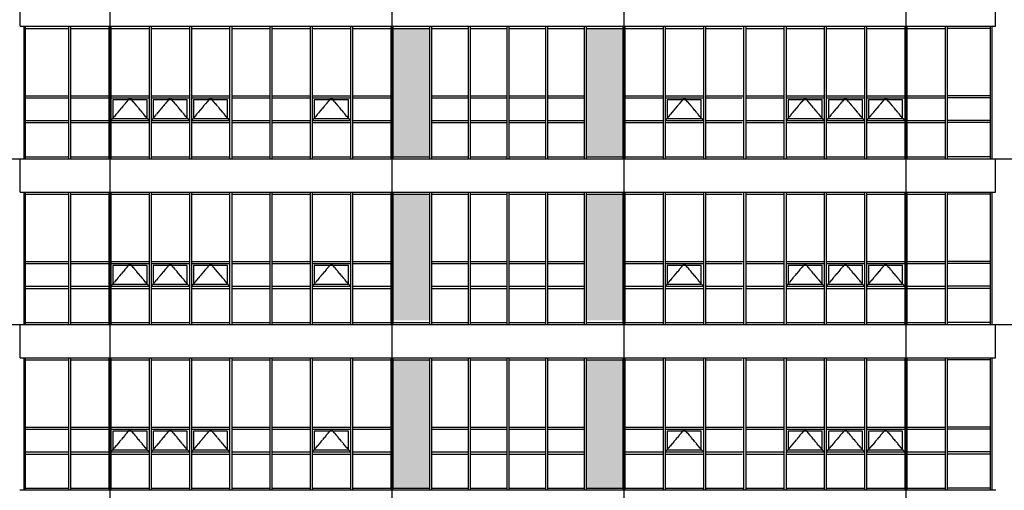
# Model space of a CAD drawing. Header units: millimetres. Extents: x 3445018 to 4174071, y -6064565 to -5122887.
# Tile 165 of 192: x 3869266 to 3893018, y -5336439 to -5325080. Entities that reach past the tile are written whole.
import ezdxf

# ---------------------------------------------------------------- set-up
doc = ezdxf.new("R2010")
doc.units = ezdxf.units.MM
doc.header["$MEASUREMENT"] = 0
doc.linetypes.add('CEN', pattern=[66, 60, -2, 2, -2])
for name, color, linetype in [('CEN', 13, 'CEN'), ('FI', 6, 'CONTINUOUS'), ('SO-252', 252, 'CONTINUOUS'), ('WIN1', 4, 'CONTINUOUS'), ('WIN2', 9, 'CONTINUOUS')]:
    doc.layers.add(name, color=color, linetype=linetype)

msp = doc.modelspace()

# ---------------------------------------------------------------- hatches: boundary and pattern name
at = {"layer": 'SO-252', "ltscale": 200}
h = msp.add_hatch(color=256, dxfattribs=at)
h.dxf.hatch_style = 1
h.paths.add_polyline_path([(3878265.642, -5328389.461), (3879148.975, -5328389.461), (3879148.975, -5325289.461), (3878265.642, -5325289.461)])
h.paths.add_polyline_path([(3883815.642, -5325289.461), (3882932.309, -5325289.461), (3882932.309, -5328389.461), (3883815.642, -5328389.461)])
h = msp.add_hatch(color=256, dxfattribs=at)
h.dxf.hatch_style = 1
h.paths.add_polyline_path([(3882932.309, -5332339.461), (3883815.642, -5332339.461), (3883815.642, -5329289.461), (3882932.309, -5329289.461)])
h.paths.add_polyline_path([(3878265.642, -5332339.461), (3879148.975, -5332339.461), (3879148.975, -5329289.461), (3878265.642, -5329289.461)])
h = msp.add_hatch(color=256, dxfattribs=at)
h.dxf.hatch_style = 1
h.paths.add_polyline_path([(3882932.309, -5336389.461), (3883815.642, -5336389.461), (3883815.642, -5333289.461), (3882932.309, -5333289.461)])
h.paths.add_polyline_path([(3878265.642, -5336389.461), (3879148.975, -5336389.461), (3879148.975, -5333289.461), (3878265.642, -5333289.461)])

# ---------------------------------------------------------------- linework, layer by layer
at = {"layer": 'CEN'}
for p, q in [((3871440.642, -5293351.227), (3871440.642, -5349279.63)), ((3878240.642, -5293351.227), (3878240.642, -5349279.63)), ((3883840.642, -5293351.227), (3883840.642, -5349279.63)), ((3890640.642, -5293351.227), (3890640.642, -5349279.63)), ((3858653.706, -5328439.461), (3903361.475, -5328439.461)), ((3858653.706, -5332439.461), (3903361.475, -5332439.461))]:
    msp.add_line(p, q, dxfattribs=at)
for points in [[(3872387.071, -5327514.461), (3871926.356, -5326964.461), (3871465.642, -5327514.461)], [(3873358.499, -5327514.461), (3872897.785, -5326964.461), (3872437.071, -5327514.461)], [(3874329.928, -5327514.461), (3873869.213, -5326964.461), (3873408.499, -5327514.461)], [(3877244.213, -5327514.461), (3876783.499, -5326964.461), (3876322.785, -5327514.461)], [(3885758.499, -5327514.461), (3885297.785, -5326964.461), (3884837.071, -5327514.461)], [(3888672.785, -5327514.461), (3888212.071, -5326964.461), (3887751.356, -5327514.461)], [(3889644.213, -5327514.461), (3889183.499, -5326964.461), (3888722.785, -5327514.461)], [(3890615.642, -5327514.461), (3890154.928, -5326964.461), (3889694.213, -5327514.461)], [(3872387.071, -5331514.461), (3871926.356, -5330964.461), (3871465.642, -5331514.461)], [(3873358.499, -5331514.461), (3872897.785, -5330964.461), (3872437.071, -5331514.461)], [(3874329.928, -5331514.461), (3873869.213, -5330964.461), (3873408.499, -5331514.461)], [(3877244.213, -5331514.461), (3876783.499, -5330964.461), (3876322.785, -5331514.461)], [(3885758.499, -5331514.461), (3885297.785, -5330964.461), (3884837.071, -5331514.461)], [(3888672.785, -5331514.461), (3888212.071, -5330964.461), (3887751.356, -5331514.461)], [(3889644.213, -5331514.461), (3889183.499, -5330964.461), (3888722.785, -5331514.461)], [(3890615.642, -5331514.461), (3890154.928, -5330964.461), (3889694.213, -5331514.461)], [(3872387.071, -5335514.461), (3871926.356, -5334964.461), (3871465.642, -5335514.461)], [(3873358.499, -5335514.461), (3872897.785, -5334964.461), (3872437.071, -5335514.461)], [(3874329.928, -5335514.461), (3873869.213, -5334964.461), (3873408.499, -5335514.461)], [(3877244.213, -5335514.461), (3876783.499, -5334964.461), (3876322.785, -5335514.461)], [(3885758.499, -5335514.461), (3885297.785, -5334964.461), (3884837.071, -5335514.461)], [(3888672.785, -5335514.461), (3888212.071, -5334964.461), (3887751.356, -5335514.461)], [(3889644.213, -5335514.461), (3889183.499, -5334964.461), (3888722.785, -5335514.461)], [(3890615.642, -5335514.461), (3890154.928, -5334964.461), (3889694.213, -5335514.461)]]:
    msp.add_lwpolyline(points, dxfattribs=at)
at = {"layer": 'FI', "ltscale": 200}
for p, q in [((3869277.642, -5325239.461), (3869277.642, -5324439.461)), ((3892803.642, -5325239.461), (3892803.642, -5324439.461)), ((3869277.642, -5325239.461), (3892803.642, -5325239.461)), ((3869277.642, -5328439.461), (3892803.642, -5328439.461)), ((3869277.642, -5329239.461), (3869277.642, -5328439.461)), ((3892803.642, -5329239.461), (3892803.642, -5328439.461)), ((3869277.642, -5329239.461), (3892803.642, -5329239.461)), ((3869277.642, -5332439.461), (3892803.642, -5332439.461)), ((3869277.642, -5333239.461), (3869277.642, -5332439.461)), ((3892803.642, -5333239.461), (3892803.642, -5332439.461)), ((3869277.642, -5333239.461), (3892803.642, -5333239.461)), ((3892815.642, -5336439.461), (3869265.642, -5336439.461))]:
    msp.add_line(p, q, dxfattribs=at)
at = {"layer": 'WIN1', "ltscale": 200}
for p, q in [((3869365.642, -5325239.461), (3869365.642, -5328439.461)), ((3869365.642, -5325239.461), (3892715.642, -5325239.461)), ((3869401.642, -5325239.461), (3869401.642, -5328439.461)), ((3869401.642, -5325289.461), (3870444.213, -5325289.461)), ((3870444.213, -5325239.461), (3870444.213, -5328439.461)), ((3870444.213, -5325239.461), (3870444.213, -5328439.461)), ((3870494.213, -5325239.461), (3870494.213, -5328439.461)), ((3870494.213, -5325239.461), (3870494.213, -5328439.461)), ((3870494.213, -5325289.461), (3871415.642, -5325289.461)), ((3871415.642, -5325239.461), (3871415.642, -5328439.461)), ((3871415.642, -5325239.461), (3871415.642, -5328439.461)), ((3871465.642, -5325239.461), (3871465.642, -5328439.461)), ((3871465.642, -5325239.461), (3871465.642, -5328439.461)), ((3871465.642, -5325289.461), (3872387.071, -5325289.461)), ((3872387.071, -5325239.461), (3872387.071, -5328439.461)), ((3872387.071, -5325239.461), (3872387.071, -5328439.461)), ((3872437.071, -5325239.461), (3872437.071, -5328439.461)), ((3872437.071, -5325239.461), (3872437.071, -5328439.461)), ((3872437.071, -5325289.461), (3873358.499, -5325289.461)), ((3873358.499, -5325239.461), (3873358.499, -5328439.461)), ((3873358.499, -5325239.461), (3873358.499, -5328439.461)), ((3873408.499, -5325239.461), (3873408.499, -5328439.461)), ((3873408.499, -5325239.461), (3873408.499, -5328439.461)), ((3873408.499, -5325289.461), (3874329.928, -5325289.461)), ((3874329.928, -5325239.461), (3874329.928, -5328439.461)), ((3874329.928, -5325239.461), (3874329.928, -5328439.461)), ((3874379.928, -5325239.461), (3874379.928, -5328439.461)), ((3874379.928, -5325239.461), (3874379.928, -5328439.461)), ((3874379.928, -5325289.461), (3875301.356, -5325289.461)), ((3875301.356, -5325239.461), (3875301.356, -5328439.461)), ((3875351.356, -5325239.461), (3875351.356, -5328439.461)), ((3875351.356, -5325239.461), (3875351.356, -5328439.461)), ((3875351.356, -5325289.461), (3876272.785, -5325289.461)), ((3876272.785, -5325239.461), (3876272.785, -5328439.461)), ((3876272.785, -5325239.461), (3876272.785, -5328439.461)), ((3876322.785, -5325239.461), (3876322.785, -5328439.461)), ((3876322.785, -5325239.461), (3876322.785, -5328439.461)), ((3876322.785, -5325289.461), (3877244.213, -5325289.461)), ((3877244.213, -5325239.461), (3877244.213, -5328439.461)), ((3877244.213, -5325239.461), (3877244.213, -5328439.461)), ((3877294.213, -5325239.461), (3877294.213, -5328439.461)), ((3877294.213, -5325239.461), (3877294.213, -5328439.461)), ((3877294.213, -5325289.461), (3878215.642, -5325289.461)), ((3878215.642, -5325239.461), (3878215.642, -5328439.461)), ((3878215.642, -5325239.461), (3878215.642, -5328439.461)), ((3878265.642, -5325239.461), (3878265.642, -5328439.461)), ((3878265.642, -5325239.461), (3878265.642, -5328439.461)), ((3878265.642, -5325289.461), (3879148.975, -5325289.461)), ((3879148.975, -5325239.461), (3879148.975, -5328439.461)), ((3879198.975, -5325239.461), (3879198.975, -5328439.461)), ((3879198.975, -5325289.461), (3880082.309, -5325289.461)), ((3880082.309, -5325239.461), (3880082.309, -5328439.461)), ((3880082.309, -5325239.461), (3880082.309, -5328439.461)), ((3880132.309, -5325239.461), (3880132.309, -5328439.461)), ((3880132.309, -5325239.461), (3880132.309, -5328439.461)), ((3880132.309, -5325289.461), (3881015.642, -5325289.461)), ((3881015.642, -5325239.461), (3881015.642, -5328439.461)), ((3881015.642, -5325239.461), (3881015.642, -5328439.461)), ((3881065.642, -5325239.461), (3881065.642, -5328439.461)), ((3881065.642, -5325239.461), (3881065.642, -5328439.461)), ((3881065.642, -5325289.461), (3881948.975, -5325289.461)), ((3881948.975, -5325239.461), (3881948.975, -5328439.461)), ((3881948.975, -5325239.461), (3881948.975, -5328439.461)), ((3881998.975, -5325239.461), (3881998.975, -5328439.461)), ((3881998.975, -5325239.461), (3881998.975, -5328439.461)), ((3881998.975, -5325289.461), (3882882.309, -5325289.461)), ((3882882.309, -5325239.461), (3882882.309, -5328439.461)), ((3882932.309, -5325239.461), (3882932.309, -5328439.461)), ((3882932.309, -5325289.461), (3883815.642, -5325289.461)), ((3883815.642, -5325239.461), (3883815.642, -5328439.461)), ((3883815.642, -5325239.461), (3883815.642, -5328439.461)), ((3883865.642, -5325239.461), (3883865.642, -5328439.461)), ((3883865.642, -5325239.461), (3883865.642, -5328439.461)), ((3883865.642, -5325289.461), (3884787.071, -5325289.461)), ((3884787.071, -5325239.461), (3884787.071, -5328439.461)), ((3884787.071, -5325239.461), (3884787.071, -5328439.461)), ((3884837.071, -5325239.461), (3884837.071, -5328439.461)), ((3884837.071, -5325239.461), (3884837.071, -5328439.461)), ((3884837.071, -5325289.461), (3885758.499, -5325289.461)), ((3885758.499, -5325239.461), (3885758.499, -5328439.461)), ((3885758.499, -5325239.461), (3885758.499, -5328439.461)), ((3885808.499, -5325239.461), (3885808.499, -5328439.461)), ((3885808.499, -5325239.461), (3885808.499, -5328439.461)), ((3885808.499, -5325289.461), (3886691.832, -5325289.461)), ((3886729.928, -5325239.461), (3886729.928, -5328439.461)), ((3886729.928, -5325239.461), (3886729.928, -5328439.461)), ((3886779.928, -5325239.461), (3886779.928, -5328439.461)), ((3886779.928, -5325239.461), (3886779.928, -5328439.461)), ((3886779.928, -5325289.461), (3887701.356, -5325289.461)), ((3887701.356, -5325239.461), (3887701.356, -5328439.461)), ((3887701.356, -5325239.461), (3887701.356, -5328439.461)), ((3887751.356, -5325239.461), (3887751.356, -5328439.461)), ((3887751.356, -5325239.461), (3887751.356, -5328439.461)), ((3887751.356, -5325289.461), (3888672.785, -5325289.461)), ((3888672.785, -5325239.461), (3888672.785, -5328439.461)), ((3888722.785, -5325239.461), (3888722.785, -5328439.461)), ((3888722.785, -5325289.461), (3889644.213, -5325289.461)), ((3889644.213, -5325239.461), (3889644.213, -5328439.461)), ((3889644.213, -5325239.461), (3889644.213, -5328439.461)), ((3889694.213, -5325239.461), (3889694.213, -5328439.461)), ((3889694.213, -5325239.461), (3889694.213, -5328439.461)), ((3889694.213, -5325289.461), (3890615.642, -5325289.461)), ((3890615.642, -5325239.461), (3890615.642, -5328439.461)), ((3890615.642, -5325239.461), (3890615.642, -5328439.461)), ((3890665.642, -5325239.461), (3890665.642, -5328439.461)), ((3890665.642, -5325239.461), (3890665.642, -5328439.461)), ((3890665.642, -5325289.461), (3891587.071, -5325289.461)), ((3891587.071, -5325239.461), (3891587.071, -5328439.461)), ((3891587.071, -5325239.461), (3891587.071, -5328439.461)), ((3891637.071, -5325239.461), (3891637.071, -5328439.461)), ((3891637.071, -5325239.461), (3891637.071, -5328439.461)), ((3892679.642, -5325289.461), (3891637.071, -5325289.461)), ((3892679.642, -5325239.461), (3892679.642, -5328439.461)), ((3892715.642, -5325239.461), (3892715.642, -5328439.461)), ((3869401.642, -5326914.461), (3870444.213, -5326914.461)), ((3869401.642, -5326964.461), (3870444.213, -5326964.461)), ((3870494.213, -5326914.461), (3871415.642, -5326914.461)), ((3870494.213, -5326964.461), (3871415.642, -5326964.461)), ((3871465.642, -5326914.461), (3872387.071, -5326914.461)), ((3871465.642, -5326964.461), (3872387.071, -5326964.461)), ((3872437.071, -5326914.461), (3873358.499, -5326914.461)), ((3872437.071, -5326964.461), (3873358.499, -5326964.461)), ((3873408.499, -5326914.461), (3874329.928, -5326914.461)), ((3873408.499, -5326964.461), (3874329.928, -5326964.461)), ((3874379.928, -5326914.461), (3875301.356, -5326914.461)), ((3874379.928, -5326964.461), (3875301.356, -5326964.461)), ((3875351.356, -5326914.461), (3876272.785, -5326914.461)), ((3875351.356, -5326964.461), (3876272.785, -5326964.461)), ((3876322.785, -5326914.461), (3877244.213, -5326914.461)), ((3876322.785, -5326964.461), (3877244.213, -5326964.461)), ((3877294.213, -5326914.461), (3878215.642, -5326914.461)), ((3877294.213, -5326964.461), (3878215.642, -5326964.461)), ((3879198.975, -5326914.461), (3880082.309, -5326914.461)), ((3879198.975, -5326964.461), (3880082.309, -5326964.461)), ((3880132.309, -5326914.461), (3881015.642, -5326914.461)), ((3880132.309, -5326964.461), (3881015.642, -5326964.461)), ((3881065.642, -5326914.461), (3881948.975, -5326914.461)), ((3881065.642, -5326964.461), (3881948.975, -5326964.461)), ((3881998.975, -5326914.461), (3882882.309, -5326914.461)), ((3881998.975, -5326964.461), (3882882.309, -5326964.461)), ((3883865.642, -5326914.461), (3884787.071, -5326914.461)), ((3883865.642, -5326964.461), (3884787.071, -5326964.461)), ((3884837.071, -5326914.461), (3885758.499, -5326914.461)), ((3884837.071, -5326964.461), (3885758.499, -5326964.461)), ((3885808.499, -5326914.461), (3886729.928, -5326914.461)), ((3885808.499, -5326964.461), (3886691.832, -5326964.461)), ((3886779.928, -5326914.461), (3887701.356, -5326914.461)), ((3886779.928, -5326964.461), (3887701.356, -5326964.461)), ((3887751.356, -5326914.461), (3888672.785, -5326914.461)), ((3887751.356, -5326964.461), (3888672.785, -5326964.461)), ((3888722.785, -5326914.461), (3889644.213, -5326914.461)), ((3888722.785, -5326964.461), (3889644.213, -5326964.461)), ((3889694.213, -5326914.461), (3890615.642, -5326914.461)), ((3889694.213, -5326964.461), (3890615.642, -5326964.461)), ((3890665.642, -5326914.461), (3891587.071, -5326914.461)), ((3890665.642, -5326964.461), (3891587.071, -5326964.461)), ((3892679.642, -5326914.461), (3891637.071, -5326914.461)), ((3892679.642, -5326964.461), (3891637.071, -5326964.461)), ((3869401.642, -5327514.461), (3870444.213, -5327514.461)), ((3870494.213, -5327514.461), (3871415.642, -5327514.461)), ((3871465.642, -5327514.461), (3872387.071, -5327514.461)), ((3872437.071, -5327514.461), (3873358.499, -5327514.461)), ((3873408.499, -5327514.461), (3874329.928, -5327514.461)), ((3874379.928, -5327514.461), (3875301.356, -5327514.461)), ((3875351.356, -5327514.461), (3876272.785, -5327514.461)), ((3876322.785, -5327514.461), (3877244.213, -5327514.461)), ((3877294.213, -5327514.461), (3878215.642, -5327514.461)), ((3879198.975, -5327514.461), (3880082.309, -5327514.461)), ((3880132.309, -5327514.461), (3881015.642, -5327514.461)), ((3881065.642, -5327514.461), (3881948.975, -5327514.461)), ((3881998.975, -5327514.461), (3882882.309, -5327514.461)), ((3883865.642, -5327514.461), (3884787.071, -5327514.461)), ((3884837.071, -5327514.461), (3885758.499, -5327514.461)), ((3885808.499, -5327514.461), (3886729.928, -5327514.461)), ((3886779.928, -5327514.461), (3887701.356, -5327514.461)), ((3887751.356, -5327514.461), (3888672.785, -5327514.461)), ((3888722.785, -5327514.461), (3889644.213, -5327514.461)), ((3889694.213, -5327514.461), (3890615.642, -5327514.461)), ((3890665.642, -5327514.461), (3891587.071, -5327514.461)), ((3892679.642, -5327514.461), (3891637.071, -5327514.461)), ((3869401.642, -5327564.461), (3870444.213, -5327564.461)), ((3870494.213, -5327564.461), (3871415.642, -5327564.461)), ((3871465.642, -5327564.461), (3872387.071, -5327564.461)), ((3872437.071, -5327564.461), (3873358.499, -5327564.461)), ((3873408.499, -5327564.461), (3874329.928, -5327564.461)), ((3874379.928, -5327564.461), (3875301.356, -5327564.461)), ((3875351.356, -5327564.461), (3876272.785, -5327564.461)), ((3876322.785, -5327564.461), (3877244.213, -5327564.461)), ((3877294.213, -5327564.461), (3878215.642, -5327564.461)), ((3879198.975, -5327564.461), (3880082.309, -5327564.461)), ((3880132.309, -5327564.461), (3881015.642, -5327564.461)), ((3881065.642, -5327564.461), (3881948.975, -5327564.461)), ((3881998.975, -5327564.461), (3882882.309, -5327564.461)), ((3883865.642, -5327564.461), (3884787.071, -5327564.461)), ((3884837.071, -5327564.461), (3885758.499, -5327564.461)), ((3885808.499, -5327564.461), (3886691.832, -5327564.461)), ((3886779.928, -5327564.461), (3887701.356, -5327564.461)), ((3887751.356, -5327564.461), (3888672.785, -5327564.461)), ((3888722.785, -5327564.461), (3889644.213, -5327564.461)), ((3889694.213, -5327564.461), (3890615.642, -5327564.461)), ((3890665.642, -5327564.461), (3891587.071, -5327564.461)), ((3892679.642, -5327564.461), (3891637.071, -5327564.461)), ((3869365.642, -5328439.461), (3892715.642, -5328439.461)), ((3869401.642, -5328389.461), (3870444.213, -5328389.461)), ((3870494.213, -5328389.461), (3871415.642, -5328389.461)), ((3871465.642, -5328389.461), (3872387.071, -5328389.461)), ((3872437.071, -5328389.461), (3873358.499, -5328389.461)), ((3873408.499, -5328389.461), (3874329.928, -5328389.461)), ((3874379.928, -5328389.461), (3875301.356, -5328389.461)), ((3875351.356, -5328389.461), (3876272.785, -5328389.461)), ((3876322.785, -5328389.461), (3877244.213, -5328389.461)), ((3877294.213, -5328389.461), (3878215.642, -5328389.461)), ((3878265.642, -5328389.461), (3879148.975, -5328389.461)), ((3879198.975, -5328389.461), (3880082.309, -5328389.461)), ((3880132.309, -5328389.461), (3881015.642, -5328389.461)), ((3881065.642, -5328389.461), (3881948.975, -5328389.461)), ((3881998.975, -5328389.461), (3882882.309, -5328389.461)), ((3882932.309, -5328389.461), (3883815.642, -5328389.461)), ((3883865.642, -5328389.461), (3884787.071, -5328389.461)), ((3884837.071, -5328389.461), (3885758.499, -5328389.461)), ((3885808.499, -5328389.461), (3886729.928, -5328389.461)), ((3886779.928, -5328389.461), (3887701.356, -5328389.461)), ((3887751.356, -5328389.461), (3888672.785, -5328389.461)), ((3888722.785, -5328389.461), (3889644.213, -5328389.461)), ((3889694.213, -5328389.461), (3890615.642, -5328389.461)), ((3890665.642, -5328389.461), (3891587.071, -5328389.461)), ((3892679.642, -5328389.461), (3891637.071, -5328389.461)), ((3869365.642, -5329239.461), (3869365.642, -5332439.461)), ((3869365.642, -5329239.461), (3892715.642, -5329239.461)), ((3869401.642, -5329239.461), (3869401.642, -5332439.461)), ((3869401.642, -5329289.461), (3870444.213, -5329289.461)), ((3870444.213, -5329239.461), (3870444.213, -5332439.461)), ((3870444.213, -5329239.461), (3870444.213, -5332439.461)), ((3870494.213, -5329239.461), (3870494.213, -5332439.461)), ((3870494.213, -5329239.461), (3870494.213, -5332439.461)), ((3870494.213, -5329289.461), (3871415.642, -5329289.461)), ((3871415.642, -5329239.461), (3871415.642, -5332439.461)), ((3871415.642, -5329239.461), (3871415.642, -5332439.461)), ((3871465.642, -5329239.461), (3871465.642, -5332439.461)), ((3871465.642, -5329239.461), (3871465.642, -5332439.461)), ((3871465.642, -5329289.461), (3872387.071, -5329289.461)), ((3872387.071, -5329239.461), (3872387.071, -5332439.461)), ((3872387.071, -5329239.461), (3872387.071, -5332439.461)), ((3872437.071, -5329239.461), (3872437.071, -5332439.461)), ((3872437.071, -5329239.461), (3872437.071, -5332439.461)), ((3872437.071, -5329289.461), (3873358.499, -5329289.461)), ((3873358.499, -5329239.461), (3873358.499, -5332439.461)), ((3873358.499, -5329239.461), (3873358.499, -5332439.461)), ((3873408.499, -5329239.461), (3873408.499, -5332439.461)), ((3873408.499, -5329239.461), (3873408.499, -5332439.461)), ((3873408.499, -5329289.461), (3874329.928, -5329289.461)), ((3874329.928, -5329239.461), (3874329.928, -5332439.461)), ((3874329.928, -5329239.461), (3874329.928, -5332439.461)), ((3874379.928, -5329239.461), (3874379.928, -5332439.461)), ((3874379.928, -5329239.461), (3874379.928, -5332439.461)), ((3874379.928, -5329289.461), (3875301.356, -5329289.461)), ((3875301.356, -5329239.461), (3875301.356, -5332439.461)), ((3875351.356, -5329239.461), (3875351.356, -5332439.461)), ((3875351.356, -5329239.461), (3875351.356, -5332439.461)), ((3875351.356, -5329289.461), (3876272.785, -5329289.461)), ((3876272.785, -5329239.461), (3876272.785, -5332439.461)), ((3876272.785, -5329239.461), (3876272.785, -5332439.461)), ((3876322.785, -5329239.461), (3876322.785, -5332439.461)), ((3876322.785, -5329239.461), (3876322.785, -5332439.461)), ((3876322.785, -5329289.461), (3877244.213, -5329289.461)), ((3877244.213, -5329239.461), (3877244.213, -5332439.461)), ((3877244.213, -5329239.461), (3877244.213, -5332439.461)), ((3877294.213, -5329239.461), (3877294.213, -5332439.461)), ((3877294.213, -5329239.461), (3877294.213, -5332439.461)), ((3877294.213, -5329289.461), (3878215.642, -5329289.461)), ((3878215.642, -5329239.461), (3878215.642, -5332439.461)), ((3878215.642, -5329239.461), (3878215.642, -5332439.461)), ((3878265.642, -5329239.461), (3878265.642, -5332439.461)), ((3878265.642, -5329239.461), (3878265.642, -5332439.461)), ((3878265.642, -5329289.461), (3879148.975, -5329289.461)), ((3879148.975, -5329239.461), (3879148.975, -5332439.461)), ((3879198.975, -5329239.461), (3879198.975, -5332439.461)), ((3879198.975, -5329289.461), (3880082.309, -5329289.461)), ((3880082.309, -5329239.461), (3880082.309, -5332439.461)), ((3880082.309, -5329239.461), (3880082.309, -5332439.461)), ((3880132.309, -5329239.461), (3880132.309, -5332439.461)), ((3880132.309, -5329239.461), (3880132.309, -5332439.461)), ((3880132.309, -5329289.461), (3881015.642, -5329289.461)), ((3881015.642, -5329239.461), (3881015.642, -5332439.461)), ((3881015.642, -5329239.461), (3881015.642, -5332439.461)), ((3881065.642, -5329239.461), (3881065.642, -5332439.461)), ((3881065.642, -5329239.461), (3881065.642, -5332439.461)), ((3881065.642, -5329289.461), (3881948.975, -5329289.461)), ((3881948.975, -5329239.461), (3881948.975, -5332439.461)), ((3881948.975, -5329239.461), (3881948.975, -5332439.461)), ((3881998.975, -5329239.461), (3881998.975, -5332439.461)), ((3881998.975, -5329239.461), (3881998.975, -5332439.461)), ((3881998.975, -5329289.461), (3882882.309, -5329289.461)), ((3882882.309, -5329239.461), (3882882.309, -5332439.461)), ((3882932.309, -5329239.461), (3882932.309, -5332439.461)), ((3882932.309, -5329289.461), (3883815.642, -5329289.461)), ((3883815.642, -5329239.461), (3883815.642, -5332439.461)), ((3883815.642, -5329239.461), (3883815.642, -5332439.461)), ((3883865.642, -5329239.461), (3883865.642, -5332439.461)), ((3883865.642, -5329239.461), (3883865.642, -5332439.461)), ((3883865.642, -5329289.461), (3884787.071, -5329289.461)), ((3884787.071, -5329239.461), (3884787.071, -5332439.461)), ((3884787.071, -5329239.461), (3884787.071, -5332439.461)), ((3884837.071, -5329239.461), (3884837.071, -5332439.461)), ((3884837.071, -5329239.461), (3884837.071, -5332439.461)), ((3884837.071, -5329289.461), (3885758.499, -5329289.461)), ((3885758.499, -5329239.461), (3885758.499, -5332439.461)), ((3885758.499, -5329239.461), (3885758.499, -5332439.461)), ((3885808.499, -5329239.461), (3885808.499, -5332439.461)), ((3885808.499, -5329239.461), (3885808.499, -5332439.461)), ((3885808.499, -5329289.461), (3886691.832, -5329289.461)), ((3886729.928, -5329239.461), (3886729.928, -5332439.461)), ((3886729.928, -5329239.461), (3886729.928, -5332439.461)), ((3886779.928, -5329239.461), (3886779.928, -5332439.461)), ((3886779.928, -5329239.461), (3886779.928, -5332439.461)), ((3886779.928, -5329289.461), (3887701.356, -5329289.461)), ((3887701.356, -5329239.461), (3887701.356, -5332439.461)), ((3887701.356, -5329239.461), (3887701.356, -5332439.461)), ((3887751.356, -5329239.461), (3887751.356, -5332439.461)), ((3887751.356, -5329239.461), (3887751.356, -5332439.461)), ((3887751.356, -5329289.461), (3888672.785, -5329289.461)), ((3888672.785, -5329239.461), (3888672.785, -5332439.461)), ((3888722.785, -5329239.461), (3888722.785, -5332439.461)), ((3888722.785, -5329289.461), (3889644.213, -5329289.461)), ((3889644.213, -5329239.461), (3889644.213, -5332439.461)), ((3889644.213, -5329239.461), (3889644.213, -5332439.461)), ((3889694.213, -5329239.461), (3889694.213, -5332439.461)), ((3889694.213, -5329239.461), (3889694.213, -5332439.461)), ((3889694.213, -5329289.461), (3890615.642, -5329289.461)), ((3890615.642, -5329239.461), (3890615.642, -5332439.461)), ((3890615.642, -5329239.461), (3890615.642, -5332439.461)), ((3890665.642, -5329239.461), (3890665.642, -5332439.461)), ((3890665.642, -5329239.461), (3890665.642, -5332439.461)), ((3890665.642, -5329289.461), (3891587.071, -5329289.461)), ((3891587.071, -5329239.461), (3891587.071, -5332439.461)), ((3891587.071, -5329239.461), (3891587.071, -5332439.461)), ((3891637.071, -5329239.461), (3891637.071, -5332439.461)), ((3891637.071, -5329239.461), (3891637.071, -5332439.461)), ((3892679.642, -5329289.461), (3891637.071, -5329289.461)), ((3892679.642, -5329239.461), (3892679.642, -5332439.461)), ((3892715.642, -5329239.461), (3892715.642, -5332439.461)), ((3869401.642, -5330914.461), (3870444.213, -5330914.461)), ((3869401.642, -5330964.461), (3870444.213, -5330964.461)), ((3870494.213, -5330914.461), (3871415.642, -5330914.461)), ((3870494.213, -5330964.461), (3871415.642, -5330964.461)), ((3871465.642, -5330914.461), (3872387.071, -5330914.461)), ((3871465.642, -5330964.461), (3872387.071, -5330964.461)), ((3872437.071, -5330914.461), (3873358.499, -5330914.461)), ((3872437.071, -5330964.461), (3873358.499, -5330964.461)), ((3873408.499, -5330914.461), (3874329.928, -5330914.461)), ((3873408.499, -5330964.461), (3874329.928, -5330964.461)), ((3874379.928, -5330914.461), (3875301.356, -5330914.461)), ((3874379.928, -5330964.461), (3875301.356, -5330964.461)), ((3875351.356, -5330914.461), (3876272.785, -5330914.461)), ((3875351.356, -5330964.461), (3876272.785, -5330964.461)), ((3876322.785, -5330914.461), (3877244.213, -5330914.461)), ((3876322.785, -5330964.461), (3877244.213, -5330964.461)), ((3877294.213, -5330914.461), (3878215.642, -5330914.461)), ((3877294.213, -5330964.461), (3878215.642, -5330964.461)), ((3879198.975, -5330914.461), (3880082.309, -5330914.461)), ((3879198.975, -5330964.461), (3880082.309, -5330964.461)), ((3880132.309, -5330914.461), (3881015.642, -5330914.461)), ((3880132.309, -5330964.461), (3881015.642, -5330964.461)), ((3881065.642, -5330914.461), (3881948.975, -5330914.461)), ((3881065.642, -5330964.461), (3881948.975, -5330964.461)), ((3881998.975, -5330914.461), (3882882.309, -5330914.461)), ((3881998.975, -5330964.461), (3882882.309, -5330964.461)), ((3883865.642, -5330914.461), (3884787.071, -5330914.461)), ((3883865.642, -5330964.461), (3884787.071, -5330964.461)), ((3884837.071, -5330914.461), (3885758.499, -5330914.461)), ((3884837.071, -5330964.461), (3885758.499, -5330964.461)), ((3885808.499, -5330914.461), (3886729.928, -5330914.461)), ((3885808.499, -5330964.461), (3886691.832, -5330964.461)), ((3886779.928, -5330914.461), (3887701.356, -5330914.461)), ((3886779.928, -5330964.461), (3887701.356, -5330964.461)), ((3887751.356, -5330914.461), (3888672.785, -5330914.461)), ((3887751.356, -5330964.461), (3888672.785, -5330964.461)), ((3888722.785, -5330914.461), (3889644.213, -5330914.461)), ((3888722.785, -5330964.461), (3889644.213, -5330964.461)), ((3889694.213, -5330914.461), (3890615.642, -5330914.461)), ((3889694.213, -5330964.461), (3890615.642, -5330964.461)), ((3890665.642, -5330914.461), (3891587.071, -5330914.461)), ((3890665.642, -5330964.461), (3891587.071, -5330964.461)), ((3892679.642, -5330914.461), (3891637.071, -5330914.461)), ((3892679.642, -5330964.461), (3891637.071, -5330964.461)), ((3869401.642, -5331514.461), (3870444.213, -5331514.461)), ((3869401.642, -5331564.461), (3870444.213, -5331564.461)), ((3870494.213, -5331514.461), (3871415.642, -5331514.461)), ((3870494.213, -5331564.461), (3871415.642, -5331564.461)), ((3871465.642, -5331514.461), (3872387.071, -5331514.461)), ((3871465.642, -5331564.461), (3872387.071, -5331564.461)), ((3872437.071, -5331514.461), (3873358.499, -5331514.461)), ((3872437.071, -5331564.461), (3873358.499, -5331564.461)), ((3873408.499, -5331514.461), (3874329.928, -5331514.461)), ((3873408.499, -5331564.461), (3874329.928, -5331564.461)), ((3874379.928, -5331514.461), (3875301.356, -5331514.461)), ((3874379.928, -5331564.461), (3875301.356, -5331564.461)), ((3875351.356, -5331514.461), (3876272.785, -5331514.461)), ((3875351.356, -5331564.461), (3876272.785, -5331564.461)), ((3876322.785, -5331514.461), (3877244.213, -5331514.461)), ((3876322.785, -5331564.461), (3877244.213, -5331564.461)), ((3877294.213, -5331514.461), (3878215.642, -5331514.461)), ((3877294.213, -5331564.461), (3878215.642, -5331564.461)), ((3879198.975, -5331514.461), (3880082.309, -5331514.461)), ((3879198.975, -5331564.461), (3880082.309, -5331564.461)), ((3880132.309, -5331514.461), (3881015.642, -5331514.461)), ((3880132.309, -5331564.461), (3881015.642, -5331564.461)), ((3881065.642, -5331514.461), (3881948.975, -5331514.461)), ((3881065.642, -5331564.461), (3881948.975, -5331564.461)), ((3881998.975, -5331514.461), (3882882.309, -5331514.461)), ((3881998.975, -5331564.461), (3882882.309, -5331564.461)), ((3883865.642, -5331514.461), (3884787.071, -5331514.461)), ((3883865.642, -5331564.461), (3884787.071, -5331564.461)), ((3884837.071, -5331514.461), (3885758.499, -5331514.461)), ((3884837.071, -5331564.461), (3885758.499, -5331564.461)), ((3885808.499, -5331514.461), (3886729.928, -5331514.461)), ((3885808.499, -5331564.461), (3886691.832, -5331564.461)), ((3886779.928, -5331514.461), (3887701.356, -5331514.461)), ((3886779.928, -5331564.461), (3887701.356, -5331564.461)), ((3887751.356, -5331514.461), (3888672.785, -5331514.461)), ((3887751.356, -5331564.461), (3888672.785, -5331564.461)), ((3888722.785, -5331514.461), (3889644.213, -5331514.461)), ((3888722.785, -5331564.461), (3889644.213, -5331564.461)), ((3889694.213, -5331514.461), (3890615.642, -5331514.461)), ((3889694.213, -5331564.461), (3890615.642, -5331564.461)), ((3890665.642, -5331514.461), (3891587.071, -5331514.461)), ((3890665.642, -5331564.461), (3891587.071, -5331564.461)), ((3892679.642, -5331514.461), (3891637.071, -5331514.461)), ((3892679.642, -5331564.461), (3891637.071, -5331564.461)), ((3869365.642, -5332439.461), (3892715.642, -5332439.461)), ((3869401.642, -5332389.461), (3870444.213, -5332389.461)), ((3870494.213, -5332389.461), (3871415.642, -5332389.461)), ((3871465.642, -5332389.461), (3872387.071, -5332389.461)), ((3872437.071, -5332389.461), (3873358.499, -5332389.461)), ((3873408.499, -5332389.461), (3874329.928, -5332389.461)), ((3874379.928, -5332389.461), (3875301.356, -5332389.461)), ((3875301.356, -5332409.461), (3875301.356, -5332439.461)), ((3875351.356, -5332389.461), (3876272.785, -5332389.461)), ((3876322.785, -5332389.461), (3877244.213, -5332389.461)), ((3877294.213, -5332389.461), (3878215.642, -5332389.461)), ((3878265.642, -5332389.461), (3879148.975, -5332389.461)), ((3879148.975, -5332409.461), (3879148.975, -5332439.461)), ((3879198.975, -5332389.461), (3880082.309, -5332389.461)), ((3879198.975, -5332409.461), (3879198.975, -5332439.461)), ((3880132.309, -5332389.461), (3881015.642, -5332389.461)), ((3881065.642, -5332389.461), (3881948.975, -5332389.461)), ((3881998.975, -5332389.461), (3882882.309, -5332389.461)), ((3882882.309, -5332409.461), (3882882.309, -5332439.461)), ((3882932.309, -5332389.461), (3883815.642, -5332389.461)), ((3882932.309, -5332409.461), (3882932.309, -5332439.461)), ((3883865.642, -5332389.461), (3884787.071, -5332389.461)), ((3884837.071, -5332389.461), (3885758.499, -5332389.461)), ((3885808.499, -5332389.461), (3886729.928, -5332389.461)), ((3886779.928, -5332389.461), (3887701.356, -5332389.461)), ((3887751.356, -5332389.461), (3888672.785, -5332389.461)), ((3888672.785, -5332409.461), (3888672.785, -5332439.461)), ((3888722.785, -5332389.461), (3889644.213, -5332389.461)), ((3888722.785, -5332409.461), (3888722.785, -5332439.461)), ((3889694.213, -5332389.461), (3890615.642, -5332389.461)), ((3890665.642, -5332389.461), (3891587.071, -5332389.461)), ((3892679.642, -5332389.461), (3891637.071, -5332389.461)), ((3869365.642, -5333239.461), (3869365.642, -5336439.461)), ((3869365.642, -5333239.461), (3892715.642, -5333239.461)), ((3869401.642, -5333239.461), (3869401.642, -5336439.461)), ((3870444.213, -5333239.461), (3870444.213, -5336439.461)), ((3870444.213, -5333239.461), (3870444.213, -5336439.461)), ((3870494.213, -5333239.461), (3870494.213, -5336439.461)), ((3870494.213, -5333239.461), (3870494.213, -5336439.461)), ((3871415.642, -5333239.461), (3871415.642, -5336439.461)), ((3871415.642, -5333239.461), (3871415.642, -5336439.461)), ((3871465.642, -5333239.461), (3871465.642, -5336439.461)), ((3871465.642, -5333239.461), (3871465.642, -5336439.461)), ((3872387.071, -5333239.461), (3872387.071, -5336439.461)), ((3872387.071, -5333239.461), (3872387.071, -5336439.461)), ((3872437.071, -5333239.461), (3872437.071, -5336439.461)), ((3872437.071, -5333239.461), (3872437.071, -5336439.461)), ((3873358.499, -5333239.461), (3873358.499, -5336439.461)), ((3873358.499, -5333239.461), (3873358.499, -5336439.461)), ((3873408.499, -5333239.461), (3873408.499, -5336439.461)), ((3873408.499, -5333239.461), (3873408.499, -5336439.461)), ((3874329.928, -5333239.461), (3874329.928, -5336439.461)), ((3874329.928, -5333239.461), (3874329.928, -5336439.461)), ((3874379.928, -5333239.461), (3874379.928, -5336439.461)), ((3874379.928, -5333239.461), (3874379.928, -5336439.461)), ((3875301.356, -5333239.461), (3875301.356, -5336439.461)), ((3875351.356, -5333239.461), (3875351.356, -5336439.461)), ((3875351.356, -5333239.461), (3875351.356, -5336439.461)), ((3876272.785, -5333239.461), (3876272.785, -5336439.461)), ((3876272.785, -5333239.461), (3876272.785, -5336439.461)), ((3876322.785, -5333239.461), (3876322.785, -5336439.461)), ((3876322.785, -5333239.461), (3876322.785, -5336439.461)), ((3877244.213, -5333239.461), (3877244.213, -5336439.461)), ((3877244.213, -5333239.461), (3877244.213, -5336439.461)), ((3877294.213, -5333239.461), (3877294.213, -5336439.461)), ((3877294.213, -5333239.461), (3877294.213, -5336439.461)), ((3878215.642, -5333239.461), (3878215.642, -5336439.461)), ((3878215.642, -5333239.461), (3878215.642, -5336439.461)), ((3878265.642, -5333239.461), (3878265.642, -5336439.461)), ((3878265.642, -5333239.461), (3878265.642, -5336439.461)), ((3879148.975, -5333239.461), (3879148.975, -5336439.461)), ((3879198.975, -5333239.461), (3879198.975, -5336439.461)), ((3880082.309, -5333239.461), (3880082.309, -5336439.461)), ((3880082.309, -5333239.461), (3880082.309, -5336439.461)), ((3880132.309, -5333239.461), (3880132.309, -5336439.461)), ((3880132.309, -5333239.461), (3880132.309, -5336439.461)), ((3881015.642, -5333239.461), (3881015.642, -5336439.461)), ((3881015.642, -5333239.461), (3881015.642, -5336439.461)), ((3881065.642, -5333239.461), (3881065.642, -5336439.461)), ((3881065.642, -5333239.461), (3881065.642, -5336439.461)), ((3881948.975, -5333239.461), (3881948.975, -5336439.461)), ((3881948.975, -5333239.461), (3881948.975, -5336439.461)), ((3881998.975, -5333239.461), (3881998.975, -5336439.461)), ((3881998.975, -5333239.461), (3881998.975, -5336439.461)), ((3882882.309, -5333239.461), (3882882.309, -5336439.461)), ((3882932.309, -5333239.461), (3882932.309, -5336439.461)), ((3883815.642, -5333239.461), (3883815.642, -5336439.461)), ((3883815.642, -5333239.461), (3883815.642, -5336439.461)), ((3883865.642, -5333239.461), (3883865.642, -5336439.461)), ((3883865.642, -5333239.461), (3883865.642, -5336439.461)), ((3884787.071, -5333239.461), (3884787.071, -5336439.461)), ((3884787.071, -5333239.461), (3884787.071, -5336439.461)), ((3884837.071, -5333239.461), (3884837.071, -5336439.461)), ((3884837.071, -5333239.461), (3884837.071, -5336439.461)), ((3885758.499, -5333239.461), (3885758.499, -5336439.461)), ((3885758.499, -5333239.461), (3885758.499, -5336439.461)), ((3885808.499, -5333239.461), (3885808.499, -5336439.461)), ((3885808.499, -5333239.461), (3885808.499, -5336439.461)), ((3886729.928, -5333239.461), (3886729.928, -5336439.461)), ((3886729.928, -5333239.461), (3886729.928, -5336439.461)), ((3886779.928, -5333239.461), (3886779.928, -5336439.461)), ((3886779.928, -5333239.461), (3886779.928, -5336439.461)), ((3887701.356, -5333239.461), (3887701.356, -5336439.461)), ((3887701.356, -5333239.461), (3887701.356, -5336439.461)), ((3887751.356, -5333239.461), (3887751.356, -5336439.461)), ((3887751.356, -5333239.461), (3887751.356, -5336439.461)), ((3888672.785, -5333239.461), (3888672.785, -5336439.461)), ((3888722.785, -5333239.461), (3888722.785, -5336439.461)), ((3889644.213, -5333239.461), (3889644.213, -5336439.461)), ((3889644.213, -5333239.461), (3889644.213, -5336439.461)), ((3889694.213, -5333239.461), (3889694.213, -5336439.461)), ((3889694.213, -5333239.461), (3889694.213, -5336439.461)), ((3890615.642, -5333239.461), (3890615.642, -5336439.461)), ((3890615.642, -5333239.461), (3890615.642, -5336439.461)), ((3890665.642, -5333239.461), (3890665.642, -5336439.461)), ((3890665.642, -5333239.461), (3890665.642, -5336439.461)), ((3891587.071, -5333239.461), (3891587.071, -5336439.461)), ((3891587.071, -5333239.461), (3891587.071, -5336439.461)), ((3891637.071, -5333239.461), (3891637.071, -5336439.461)), ((3891637.071, -5333239.461), (3891637.071, -5336439.461)), ((3892679.642, -5333239.461), (3892679.642, -5336439.461)), ((3892715.642, -5333239.461), (3892715.642, -5336439.461)), ((3869401.642, -5333289.461), (3870444.213, -5333289.461)), ((3870494.213, -5333289.461), (3871415.642, -5333289.461)), ((3871465.642, -5333289.461), (3872387.071, -5333289.461)), ((3872437.071, -5333289.461), (3873358.499, -5333289.461)), ((3873408.499, -5333289.461), (3874329.928, -5333289.461)), ((3874379.928, -5333289.461), (3875301.356, -5333289.461)), ((3875351.356, -5333289.461), (3876272.785, -5333289.461)), ((3876322.785, -5333289.461), (3877244.213, -5333289.461)), ((3877294.213, -5333289.461), (3878215.642, -5333289.461)), ((3878265.642, -5333289.461), (3879148.975, -5333289.461)), ((3879198.975, -5333289.461), (3880082.309, -5333289.461)), ((3880132.309, -5333289.461), (3881015.642, -5333289.461)), ((3881065.642, -5333289.461), (3881948.975, -5333289.461)), ((3881998.975, -5333289.461), (3882882.309, -5333289.461)), ((3882932.309, -5333289.461), (3883815.642, -5333289.461)), ((3883865.642, -5333289.461), (3884787.071, -5333289.461)), ((3884837.071, -5333289.461), (3885758.499, -5333289.461)), ((3885808.499, -5333289.461), (3886691.832, -5333289.461)), ((3886779.928, -5333289.461), (3887701.356, -5333289.461)), ((3887751.356, -5333289.461), (3888672.785, -5333289.461)), ((3888722.785, -5333289.461), (3889644.213, -5333289.461)), ((3889694.213, -5333289.461), (3890615.642, -5333289.461)), ((3890665.642, -5333289.461), (3891587.071, -5333289.461)), ((3892679.642, -5333289.461), (3891637.071, -5333289.461)), ((3869401.642, -5334914.461), (3870444.213, -5334914.461)), ((3870494.213, -5334914.461), (3871415.642, -5334914.461)), ((3871465.642, -5334914.461), (3872387.071, -5334914.461)), ((3872437.071, -5334914.461), (3873358.499, -5334914.461)), ((3873408.499, -5334914.461), (3874329.928, -5334914.461)), ((3874379.928, -5334914.461), (3875301.356, -5334914.461)), ((3875351.356, -5334914.461), (3876272.785, -5334914.461)), ((3876322.785, -5334914.461), (3877244.213, -5334914.461)), ((3877294.213, -5334914.461), (3878215.642, -5334914.461)), ((3879198.975, -5334914.461), (3880082.309, -5334914.461)), ((3880132.309, -5334914.461), (3881015.642, -5334914.461)), ((3881065.642, -5334914.461), (3881948.975, -5334914.461)), ((3881998.975, -5334914.461), (3882882.309, -5334914.461)), ((3883865.642, -5334914.461), (3884787.071, -5334914.461)), ((3884837.071, -5334914.461), (3885758.499, -5334914.461)), ((3885808.499, -5334914.461), (3886729.928, -5334914.461)), ((3886779.928, -5334914.461), (3887701.356, -5334914.461)), ((3887751.356, -5334914.461), (3888672.785, -5334914.461)), ((3888722.785, -5334914.461), (3889644.213, -5334914.461)), ((3889694.213, -5334914.461), (3890615.642, -5334914.461)), ((3890665.642, -5334914.461), (3891587.071, -5334914.461)), ((3892679.642, -5334914.461), (3891637.071, -5334914.461)), ((3869401.642, -5334964.461), (3870444.213, -5334964.461)), ((3870494.213, -5334964.461), (3871415.642, -5334964.461)), ((3871465.642, -5334964.461), (3872387.071, -5334964.461)), ((3872437.071, -5334964.461), (3873358.499, -5334964.461)), ((3873408.499, -5334964.461), (3874329.928, -5334964.461)), ((3874379.928, -5334964.461), (3875301.356, -5334964.461)), ((3875351.356, -5334964.461), (3876272.785, -5334964.461)), ((3876322.785, -5334964.461), (3877244.213, -5334964.461)), ((3877294.213, -5334964.461), (3878215.642, -5334964.461)), ((3879198.975, -5334964.461), (3880082.309, -5334964.461)), ((3880132.309, -5334964.461), (3881015.642, -5334964.461)), ((3881065.642, -5334964.461), (3881948.975, -5334964.461)), ((3881998.975, -5334964.461), (3882882.309, -5334964.461)), ((3883865.642, -5334964.461), (3884787.071, -5334964.461)), ((3884837.071, -5334964.461), (3885758.499, -5334964.461)), ((3885808.499, -5334964.461), (3886691.832, -5334964.461)), ((3886779.928, -5334964.461), (3887701.356, -5334964.461)), ((3887751.356, -5334964.461), (3888672.785, -5334964.461)), ((3888722.785, -5334964.461), (3889644.213, -5334964.461)), ((3889694.213, -5334964.461), (3890615.642, -5334964.461)), ((3890665.642, -5334964.461), (3891587.071, -5334964.461)), ((3892679.642, -5334964.461), (3891637.071, -5334964.461)), ((3869401.642, -5335514.461), (3870444.213, -5335514.461)), ((3869401.642, -5335564.461), (3870444.213, -5335564.461)), ((3870494.213, -5335514.461), (3871415.642, -5335514.461)), ((3870494.213, -5335564.461), (3871415.642, -5335564.461)), ((3871465.642, -5335514.461), (3872387.071, -5335514.461)), ((3871465.642, -5335564.461), (3872387.071, -5335564.461)), ((3872437.071, -5335514.461), (3873358.499, -5335514.461)), ((3872437.071, -5335564.461), (3873358.499, -5335564.461)), ((3873408.499, -5335514.461), (3874329.928, -5335514.461)), ((3873408.499, -5335564.461), (3874329.928, -5335564.461)), ((3874379.928, -5335514.461), (3875301.356, -5335514.461)), ((3874379.928, -5335564.461), (3875301.356, -5335564.461)), ((3875351.356, -5335514.461), (3876272.785, -5335514.461)), ((3875351.356, -5335564.461), (3876272.785, -5335564.461)), ((3876322.785, -5335514.461), (3877244.213, -5335514.461)), ((3876322.785, -5335564.461), (3877244.213, -5335564.461)), ((3877294.213, -5335514.461), (3878215.642, -5335514.461)), ((3877294.213, -5335564.461), (3878215.642, -5335564.461)), ((3879198.975, -5335514.461), (3880082.309, -5335514.461)), ((3879198.975, -5335564.461), (3880082.309, -5335564.461)), ((3880132.309, -5335514.461), (3881015.642, -5335514.461)), ((3880132.309, -5335564.461), (3881015.642, -5335564.461)), ((3881065.642, -5335514.461), (3881948.975, -5335514.461)), ((3881065.642, -5335564.461), (3881948.975, -5335564.461)), ((3881998.975, -5335514.461), (3882882.309, -5335514.461)), ((3881998.975, -5335564.461), (3882882.309, -5335564.461)), ((3883865.642, -5335514.461), (3884787.071, -5335514.461)), ((3883865.642, -5335564.461), (3884787.071, -5335564.461)), ((3884837.071, -5335514.461), (3885758.499, -5335514.461)), ((3884837.071, -5335564.461), (3885758.499, -5335564.461)), ((3885808.499, -5335514.461), (3886729.928, -5335514.461)), ((3885808.499, -5335564.461), (3886691.832, -5335564.461)), ((3886779.928, -5335514.461), (3887701.356, -5335514.461)), ((3886779.928, -5335564.461), (3887701.356, -5335564.461)), ((3887751.356, -5335514.461), (3888672.785, -5335514.461)), ((3887751.356, -5335564.461), (3888672.785, -5335564.461)), ((3888722.785, -5335514.461), (3889644.213, -5335514.461)), ((3888722.785, -5335564.461), (3889644.213, -5335564.461)), ((3889694.213, -5335514.461), (3890615.642, -5335514.461)), ((3889694.213, -5335564.461), (3890615.642, -5335564.461)), ((3890665.642, -5335514.461), (3891587.071, -5335514.461)), ((3890665.642, -5335564.461), (3891587.071, -5335564.461)), ((3892679.642, -5335514.461), (3891637.071, -5335514.461)), ((3892679.642, -5335564.461), (3891637.071, -5335564.461)), ((3892715.642, -5336439.461), (3869365.642, -5336439.461)), ((3869401.642, -5336389.461), (3870444.213, -5336389.461)), ((3870494.213, -5336389.461), (3871415.642, -5336389.461)), ((3871465.642, -5336389.461), (3872387.071, -5336389.461)), ((3872437.071, -5336389.461), (3873358.499, -5336389.461)), ((3873408.499, -5336389.461), (3874329.928, -5336389.461)), ((3874379.928, -5336389.461), (3875301.356, -5336389.461)), ((3875301.356, -5336409.461), (3875301.356, -5336439.461)), ((3875351.356, -5336389.461), (3876272.785, -5336389.461)), ((3876322.785, -5336389.461), (3877244.213, -5336389.461)), ((3877294.213, -5336389.461), (3878215.642, -5336389.461)), ((3878265.642, -5336389.461), (3879148.975, -5336389.461)), ((3879148.975, -5336409.461), (3879148.975, -5336439.461)), ((3879198.975, -5336389.461), (3880082.309, -5336389.461)), ((3879198.975, -5336409.461), (3879198.975, -5336439.461)), ((3880132.309, -5336389.461), (3881015.642, -5336389.461)), ((3881065.642, -5336389.461), (3881948.975, -5336389.461)), ((3881998.975, -5336389.461), (3882882.309, -5336389.461)), ((3882882.309, -5336409.461), (3882882.309, -5336439.461)), ((3882932.309, -5336389.461), (3883815.642, -5336389.461)), ((3882932.309, -5336409.461), (3882932.309, -5336439.461)), ((3883865.642, -5336389.461), (3884787.071, -5336389.461)), ((3884837.071, -5336389.461), (3885758.499, -5336389.461)), ((3885808.499, -5336389.461), (3886729.928, -5336389.461)), ((3886779.928, -5336389.461), (3887701.356, -5336389.461)), ((3887751.356, -5336389.461), (3888672.785, -5336389.461)), ((3888672.785, -5336409.461), (3888672.785, -5336439.461)), ((3888722.785, -5336389.461), (3889644.213, -5336389.461)), ((3888722.785, -5336409.461), (3888722.785, -5336439.461)), ((3889694.213, -5336389.461), (3890615.642, -5336389.461)), ((3890665.642, -5336389.461), (3891587.071, -5336389.461)), ((3892679.642, -5336389.461), (3891637.071, -5336389.461))]:
    msp.add_line(p, q, dxfattribs=at)
at = {"layer": 'WIN2', "ltscale": 200}
for points in [[(3872337.071, -5327014.461), (3871515.642, -5327014.461), (3871515.642, -5327464.461), (3872337.071, -5327464.461)], [(3873308.499, -5327014.461), (3872487.071, -5327014.461), (3872487.071, -5327464.461), (3873308.499, -5327464.461)], [(3874279.928, -5327014.461), (3873458.499, -5327014.461), (3873458.499, -5327464.461), (3874279.928, -5327464.461)], [(3877194.213, -5327014.461), (3876372.785, -5327014.461), (3876372.785, -5327464.461), (3877194.213, -5327464.461)], [(3885708.499, -5327014.461), (3884887.071, -5327014.461), (3884887.071, -5327464.461), (3885708.499, -5327464.461)], [(3888622.785, -5327014.461), (3887801.356, -5327014.461), (3887801.356, -5327464.461), (3888622.785, -5327464.461)], [(3889594.213, -5327014.461), (3888772.785, -5327014.461), (3888772.785, -5327464.461), (3889594.213, -5327464.461)], [(3890565.642, -5327014.461), (3889744.213, -5327014.461), (3889744.213, -5327464.461), (3890565.642, -5327464.461)], [(3872337.071, -5331014.461), (3871515.642, -5331014.461), (3871515.642, -5331464.461), (3872337.071, -5331464.461)], [(3873308.499, -5331014.461), (3872487.071, -5331014.461), (3872487.071, -5331464.461), (3873308.499, -5331464.461)], [(3874279.928, -5331014.461), (3873458.499, -5331014.461), (3873458.499, -5331464.461), (3874279.928, -5331464.461)], [(3877194.213, -5331014.461), (3876372.785, -5331014.461), (3876372.785, -5331464.461), (3877194.213, -5331464.461)], [(3885708.499, -5331014.461), (3884887.071, -5331014.461), (3884887.071, -5331464.461), (3885708.499, -5331464.461)], [(3888622.785, -5331014.461), (3887801.356, -5331014.461), (3887801.356, -5331464.461), (3888622.785, -5331464.461)], [(3889594.213, -5331014.461), (3888772.785, -5331014.461), (3888772.785, -5331464.461), (3889594.213, -5331464.461)], [(3890565.642, -5331014.461), (3889744.213, -5331014.461), (3889744.213, -5331464.461), (3890565.642, -5331464.461)], [(3872337.071, -5335014.461), (3871515.642, -5335014.461), (3871515.642, -5335464.461), (3872337.071, -5335464.461)], [(3873308.499, -5335014.461), (3872487.071, -5335014.461), (3872487.071, -5335464.461), (3873308.499, -5335464.461)], [(3874279.928, -5335014.461), (3873458.499, -5335014.461), (3873458.499, -5335464.461), (3874279.928, -5335464.461)], [(3877194.213, -5335014.461), (3876372.785, -5335014.461), (3876372.785, -5335464.461), (3877194.213, -5335464.461)], [(3885708.499, -5335014.461), (3884887.071, -5335014.461), (3884887.071, -5335464.461), (3885708.499, -5335464.461)], [(3888622.785, -5335014.461), (3887801.356, -5335014.461), (3887801.356, -5335464.461), (3888622.785, -5335464.461)], [(3889594.213, -5335014.461), (3888772.785, -5335014.461), (3888772.785, -5335464.461), (3889594.213, -5335464.461)], [(3890565.642, -5335014.461), (3889744.213, -5335014.461), (3889744.213, -5335464.461), (3890565.642, -5335464.461)]]:
    msp.add_lwpolyline(points, close=True, dxfattribs=at)

doc.saveas('drawing.dxf')
